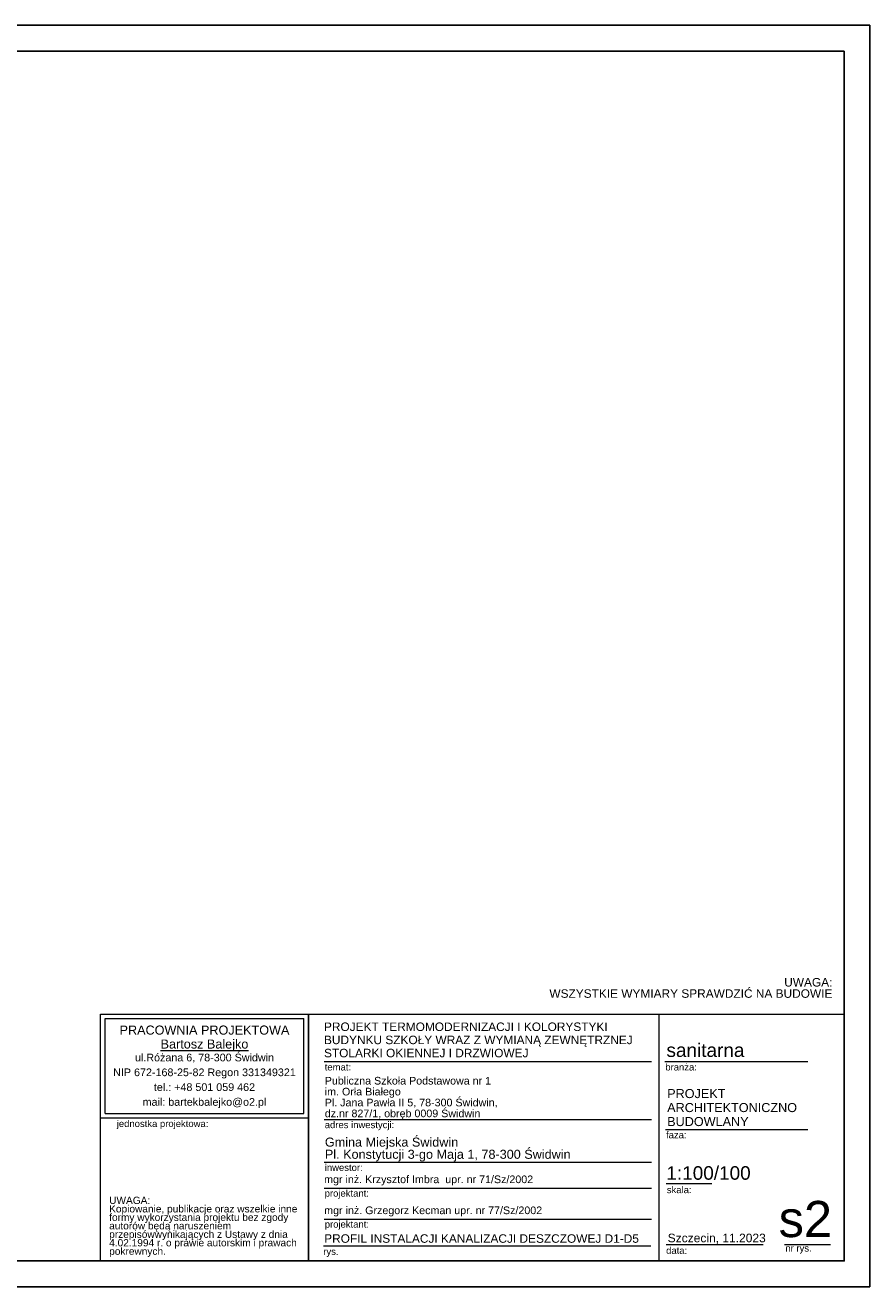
# Model space of a CAD drawing. Header units: millimetres. Extents: x 679699 to 683899, y 884605 to 887575.
# Tile 2 of 2: x 681912 to 683899, y 884605 to 887575. Entities that reach past the tile are written whole.
import ezdxf

# ---------------------------------------------------------------- set-up
doc = ezdxf.new("R2010")
doc.units = ezdxf.units.MM
doc.layers.add('_TABELA', color=7, linetype='Continuous')
for name, color, linetype, lineweight in [('Arch opisy_Nr_Pióra__5', 252, 'Continuous', 13), ('ARCH TABELA_Nr_Pióra__1', 7, 'Continuous', 25), ('ARCH TABELA_Nr_Pióra__21', 7, 'Continuous', 13), ('ARCH TABELA_Nr_Pióra__7', 7, 'Continuous', 13)]:
    doc.layers.add(name, color=color, linetype=linetype, lineweight=lineweight)
doc.styles.add('GENERATED_STYLE_11', font='arial.ttf')
doc.styles.add('GENERATED_STYLE_7', font='arial.ttf')
doc.styles.add('GENERATED_STYLE_8', font='arial.ttf')
doc.styles.add('GENERATED_STYLE_9', font='arial.ttf')

msp = doc.modelspace()

# ---------------------------------------------------------------- linework, layer by layer
at = {"layer": '_TABELA', "color": 7}
msp.add_lwpolyline([(679698.7, 887575.4), (683898.7, 887575.4), (679698.7, 887575.4), (679698.7, 884605.4), (683898.7, 884605.4), (683898.7, 887575.4)], dxfattribs=at)
msp.add_lwpolyline([(683838.7, 887514.4), (679948.7, 887514.4), (679948.7, 884666.4), (683838.7, 884666.4)], close=True, dxfattribs=at)
at = {"layer": 'ARCH TABELA_Nr_Pióra__21', "color": 7, "linetype": 'Continuous'}
for p, q in [((682088.7, 885247.5), (683838.7, 885247.5)), ((682088.7, 884666.4), (682088.7, 885247.5)), ((682088.7, 885002.9), (682088.7, 885247.5)), ((682088.7, 885247.5), (682578.1, 885247.5)), ((682578.1, 885002.9), (682578.1, 885247.5)), ((682578.1, 885247.5), (682578.1, 884666.4)), ((683402.6, 885247.5), (683402.6, 884666.4)), ((683838.7, 885247.5), (683838.7, 884666.4)), ((682099.4, 885236.9), (682567.5, 885236.9)), ((682099.4, 885013.5), (682099.4, 885236.9)), ((682567.5, 885013.5), (682567.5, 885236.9)), ((682578.1, 884666.4), (682578.1, 885207.5)), ((682615.3, 885135.5), (683385.3, 885135.5)), ((683416.5, 885135.5), (683753.2, 885135.5)), ((682088.7, 885002.9), (682578.1, 885002.9)), ((682099.4, 885013.5), (682567.5, 885013.5)), ((682615.3, 884999.3), (683385.3, 884999.3)), ((683418.2, 884975.4), (683753.2, 884975.4)), ((682615.3, 884898.6), (683385.3, 884898.6)), ((682615.1, 884837.2), (683385.1, 884837.2)), ((683419.4, 884848.2), (683527.4, 884848.2)), ((682615.3, 884764.2), (683385.3, 884764.2)), ((683419.4, 884704.7), (683647.6, 884704.7)), ((683698.5, 884704.7), (683806.4, 884704.7)), ((682613.8, 884702.1), (683383.7, 884702.1)), ((682088.7, 884666.4), (682578.1, 884666.4)), ((683838.7, 884666.4), (682578.1, 884666.4))]:
    msp.add_line(p, q, dxfattribs=at)

# ---------------------------------------------------------------- texts
at = {"layer": 'Arch opisy_Nr_Pióra__5', "color": 7, "linetype": 'Continuous', "insert": (683810.8, 885332.3), "char_height": 20, "width": 825.909, "attachment_point": 3, "line_spacing_factor": 0.796128, "style": 'GENERATED_STYLE_11'}
msp.add_mtext('{UWAGA:\\PWSZYSTKIE WYMIARY SPRAWDZIĆ NA BUDOWIE}', dxfattribs=at)
at = {"layer": 'ARCH TABELA_Nr_Pióra__1', "color": 7, "linetype": 'Continuous', "style": 'GENERATED_STYLE_7'}
for s, insert, char_height, attachment_point, line_spacing_factor in [('PROJEKT \\PARCHITEKTONICZNO\\PBUDOWLANY', (683422.1, 885070.9), 21.284, 1, 0.9285), ('{Gmina Miejska Świdwin\\PPl. Konstytucji 3-go Maja 1, 78-300 Świdwin}', (682616.7, 884900.3), 21.277, 7, 0.807442)]:
    msp.add_mtext(s, dxfattribs=dict(at, insert=insert, char_height=char_height, attachment_point=attachment_point, line_spacing_factor=line_spacing_factor))
at = {"layer": 'ARCH TABELA_Nr_Pióra__7', "color": 7, "linetype": 'Continuous'}
for s, insert, char_height, attachment_point, line_spacing_factor, style in [('{PRACOWNIA PROJEKTOWA\\P\\LBartosz Balejko}', (682333.4, 885220.4), 21.277, 2, 0.926719, 'GENERATED_STYLE_9'), ('PROJEKT TERMOMODERNIZACJI I KOLORYSTYKI\\PBUDYNKU SZKOŁY WRAZ Z WYMIANĄ ZEWNĘTRZNEJ \\PSTOLARKI OKIENNEJ I DRZWIOWEJ ', (682614.6, 885145.4), 20, 7, 0.927967, 'GENERATED_STYLE_8'), ('Publiczna Szkoła Podstawowa nr 1\\Pim. Orła Białego\\PPl. Jana Pawła II 5, 78-300 Świdwin, \\Pdz.nr 827/1, obręb 0009 Świdwin', (682616.4, 884999.1), 18, 7, 0.855122, 'GENERATED_STYLE_7')]:
    msp.add_mtext(s, dxfattribs=dict(at, insert=insert, char_height=char_height, attachment_point=attachment_point, line_spacing_factor=line_spacing_factor, style=style))
for s, insert, char_height, attachment_point, style in [('sanitarna', (683420.4, 885178.4), 31.92, 1, 'GENERATED_STYLE_7'), ('{temat:}', (682616.4, 885130.6), 15.96, 1, 'GENERATED_STYLE_7'), ('{branża:}', (683417.7, 885130.6), 15.96, 1, 'GENERATED_STYLE_7'), ('{jednostka projektowa:}', (682127, 884997.4), 15.958, 1, 'GENERATED_STYLE_7'), ('{adres inwestycji:}', (682616.4, 884994.8), 15.958, 1, 'GENERATED_STYLE_7'), ('{faza:}', (683419.4, 884970.9), 15.96, 1, 'GENERATED_STYLE_7'), ('{inwestor:}', (682616.4, 884894.1), 15.958, 1, 'GENERATED_STYLE_7'), ('1:100/100', (683420.2, 884889.3), 31.92, 1, 'GENERATED_STYLE_7'), ('mgr inż. Krzysztof Imbra  upr. nr 71/Sz/2002', (682614.9, 884867.4), 18, 1, 'GENERATED_STYLE_7'), ('{projektant:}', (682616.2, 884833.5), 15.958, 1, 'GENERATED_STYLE_7'), ('{skala:}', (683421.2, 884841.8), 15.96, 1, 'GENERATED_STYLE_7'), ('mgr inż. Grzegorz Kecman upr. nr 77/Sz/2002', (682615.1, 884794.4), 18, 1, 'GENERATED_STYLE_7'), ('s2', (683810, 884807.5), 85.12, 3, 'GENERATED_STYLE_7'), ('{projektant:}', (682616.4, 884760.6), 15.958, 1, 'GENERATED_STYLE_7'), ('PROFIL INSTALACJI KANALIZACJI DESZCZOWEJ D1-D5', (682615.1, 884729), 20, 1, 'GENERATED_STYLE_8'), ('{Szczecin, 11.2023}', (683423.3, 884730.4), 20.213, 1, 'GENERATED_STYLE_7'), ('{rys.}', (682613, 884696.4), 15.96, 1, 'GENERATED_STYLE_7'), ('{data:}', (683419.6, 884698.9), 15.96, 1, 'GENERATED_STYLE_7'), ('{nr rys.}', (683700.2, 884704.3), 15.96, 1, 'GENERATED_STYLE_7')]:
    msp.add_mtext(s, dxfattribs=dict(at, insert=insert, char_height=char_height, attachment_point=attachment_point, style=style))
at = {"layer": 'ARCH TABELA_Nr_Pióra__7', "color": 7, "linetype": 'Continuous', "style": 'GENERATED_STYLE_7'}
for s, insert, char_height, width, attachment_point, line_spacing_factor in [('{ul.Różana 6, 78-300 Świdwin\\PNIP 672-168-25-82 Regon 331349321\\Ptel.: +48 501 059 462\\Pmail: bartekbalejko@o2.pl}', (682333.4, 885154.2), 18.085, 797.445, 2, 1.156383), ('{UWAGA:\\PKopiowanie, publikacje oraz wszelkie inne formy wykorzystania projektu bez zgody autorów będą naruszeniem przepisówwynikających z Ustawy z dnia 4.02.1994 r. o prawie autorskim i prawach pokrewnych.}', (682109.2, 884817.4), 17.0213, 448.341, 1, 0.703415)]:
    msp.add_mtext(s, dxfattribs=dict(at, insert=insert, char_height=char_height, width=width, attachment_point=attachment_point, line_spacing_factor=line_spacing_factor))

doc.saveas('drawing.dxf')
